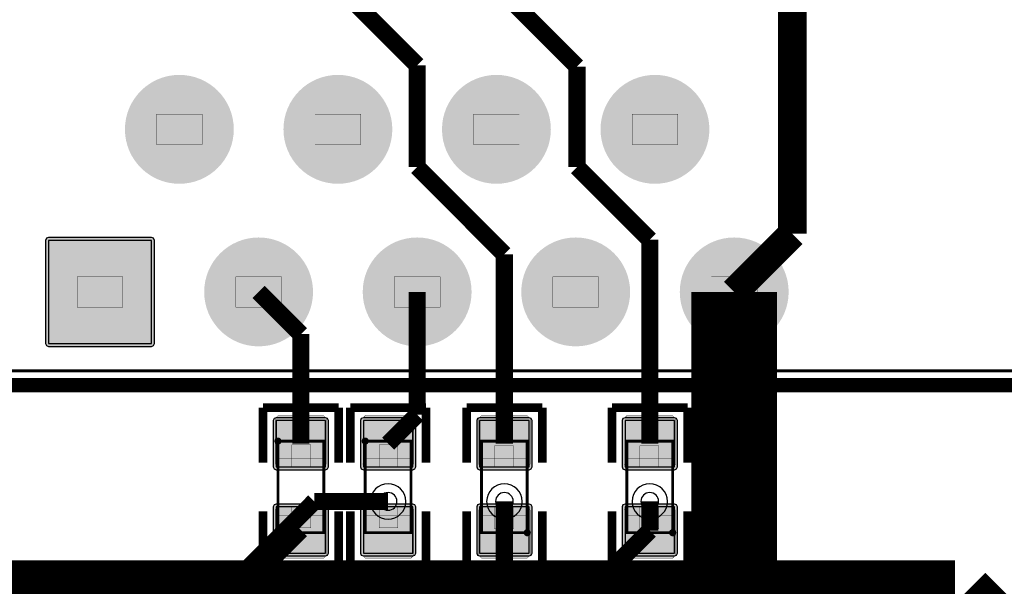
# Model space of a CAD drawing. Header units: millimetres. Extents: x -8 to 125, y -6 to 113.
# Tile 131 of 142: x 80 to 97, y 76 to 86. Entities that reach past the tile are written whole.
import ezdxf

# ---------------------------------------------------------------- set-up
doc = ezdxf.new("R2010")
doc.units = ezdxf.units.MM
for name, color, linetype, true_color in [('Bottom Layer', 7, 'Continuous', 0x0000ff), ('Component Marking Layer', 7, 'Continuous', 0x66ffcc), ('Component Shape Layer', 7, 'Continuous', 0x00cccc), ('Hole Layer', 7, 'Continuous', 0x222222), ('Inner1', 7, 'Continuous', 0x999966), ('Inner2', 7, 'Continuous', 0x008000), ('Multi-Layer', 7, 'Continuous', 0xc0c0c0), ('Pin Soldering Layer', 7, 'Continuous', 0xcc9999), ('Top Layer', 7, 'Continuous', 0xff0000), ('Top Paste Mask Layer', 7, 'Continuous', 0x808080), ('Top Silkscreen Layer', 7, 'Continuous', 0xffcc00), ('Top Solder Mask Layer', 7, 'Continuous', 0x800080)]:
    doc.layers.add(name, color=color, linetype=linetype, true_color=true_color)

msp = doc.modelspace()

# ---------------------------------------------------------------- hatches: boundary and pattern name
at = {"layer": 'Bottom Layer'}
for points in [[(81.559, 83.716, 1), (83.359, 83.716, 1)], [(84.329, 83.716, 1), (86.129, 83.716, 1)], [(87.099, 83.716, 1), (88.899, 83.716, 1)], [(89.869, 83.716, 1), (91.669, 83.716, 1)], [(81.974, 79.976), (81.974, 81.776), (80.174, 81.776), (80.174, 79.976)], [(82.944, 80.876, 1), (84.744, 80.876, 1)], [(85.714, 80.876, 1), (87.514, 80.876, 1)], [(88.484, 80.876, 1), (90.284, 80.876, 1)], [(91.254, 80.876, 1), (93.054, 80.876, 1)]]:
    msp.add_hatch(color=256, dxfattribs=at).paths.add_polyline_path(points)
at = {"layer": 'Component Marking Layer'}
for points in [[(84.122, 78.27, 1), (84.242, 78.27, 1)], [(85.646, 78.27, 1), (85.766, 78.27, 1)], [(88.478, 76.67, 1), (88.598, 76.67, 1)], [(91.018, 76.67, 1), (91.138, 76.67, 1)]]:
    msp.add_hatch(color=256, dxfattribs=at).paths.add_polyline_path(points)
at = {"layer": 'Hole Layer'}
for points in [[(81.909, 83.716, 1), (83.009, 83.716, 1)], [(84.679, 83.716, 1), (85.779, 83.716, 1)], [(87.449, 83.716, 1), (88.549, 83.716, 1)], [(90.219, 83.716, 1), (91.319, 83.716, 1)], [(80.524, 80.876, 1), (81.624, 80.876, 1)], [(83.294, 80.876, 1), (84.394, 80.876, 1)], [(86.064, 80.876, 1), (87.164, 80.876, 1)], [(88.834, 80.876, 1), (89.934, 80.876, 1)], [(91.604, 80.876, 1), (92.704, 80.876, 1)]]:
    msp.add_hatch(color=256, dxfattribs=at).paths.add_polyline_path(points)
at = {"layer": 'Multi-Layer'}
for points in [[(81.559, 83.716, 1), (83.359, 83.716, 1)], [(81.559, 83.716, 1), (83.359, 83.716, 1)], [(81.559, 83.716, 1), (83.359, 83.716, 1)], [(84.329, 83.716, 1), (86.129, 83.716, 1)], [(84.329, 83.716, 1), (86.129, 83.716, 1)], [(84.329, 83.716, 1), (86.129, 83.716, 1)], [(87.099, 83.716, 1), (88.899, 83.716, 1)], [(87.099, 83.716, 1), (88.899, 83.716, 1)], [(87.099, 83.716, 1), (88.899, 83.716, 1)], [(89.869, 83.716, 1), (91.669, 83.716, 1)], [(89.869, 83.716, 1), (91.669, 83.716, 1)], [(89.869, 83.716, 1), (91.669, 83.716, 1)], [(81.974, 79.976), (81.974, 81.776), (80.174, 81.776), (80.174, 79.976)], [(81.974, 79.976), (81.974, 81.776), (80.174, 81.776), (80.174, 79.976)], [(81.974, 79.976), (81.974, 81.776), (80.174, 81.776), (80.174, 79.976)], [(82.944, 80.876, 1), (84.744, 80.876, 1)], [(82.944, 80.876, 1), (84.744, 80.876, 1)], [(82.944, 80.876, 1), (84.744, 80.876, 1)], [(85.714, 80.876, 1), (87.514, 80.876, 1)], [(85.714, 80.876, 1), (87.514, 80.876, 1)], [(85.714, 80.876, 1), (87.514, 80.876, 1)], [(88.484, 80.876, 1), (90.284, 80.876, 1)], [(88.484, 80.876, 1), (90.284, 80.876, 1)], [(88.484, 80.876, 1), (90.284, 80.876, 1)], [(91.254, 80.876, 1), (93.054, 80.876, 1)], [(91.254, 80.876, 1), (93.054, 80.876, 1)], [(91.254, 80.876, 1), (93.054, 80.876, 1)]]:
    msp.add_hatch(color=256, dxfattribs=at).paths.add_polyline_path(points)
at = {"layer": 'Pin Soldering Layer'}
for points in [[(82.859, 83.451), (82.059, 83.451), (82.059, 83.981), (82.859, 83.981)], [(85.629, 83.451), (84.829, 83.451), (84.829, 83.981), (85.629, 83.981)], [(88.399, 83.451), (87.599, 83.451), (87.599, 83.981), (88.399, 83.981)], [(91.169, 83.451), (90.369, 83.451), (90.369, 83.981), (91.169, 83.981)], [(81.474, 80.611), (80.674, 80.611), (80.674, 81.141), (81.474, 81.141)], [(84.244, 80.611), (83.444, 80.611), (83.444, 81.141), (84.244, 81.141)], [(87.014, 80.611), (86.214, 80.611), (86.214, 81.141), (87.014, 81.141)], [(89.784, 80.611), (88.984, 80.611), (88.984, 81.141), (89.784, 81.141)], [(92.554, 80.611), (91.754, 80.611), (91.754, 81.141), (92.554, 81.141)], [(84.182, 78.27), (84.982, 78.27), (84.982, 77.97), (84.182, 77.97)], [(85.706, 78.27), (86.506, 78.27), (86.506, 77.97), (85.706, 77.97)], [(88.538, 78.27), (87.738, 78.27), (87.738, 77.97), (88.538, 77.97)], [(91.078, 78.27), (90.278, 78.27), (90.278, 77.97), (91.078, 77.97)], [(84.182, 76.67), (84.982, 76.67), (84.982, 76.97), (84.182, 76.97)], [(85.706, 76.67), (86.506, 76.67), (86.506, 76.97), (85.706, 76.97)], [(88.538, 76.67), (87.738, 76.67), (87.738, 76.97), (88.538, 76.97)], [(91.078, 76.67), (90.278, 76.67), (90.278, 76.97), (91.078, 76.97)]]:
    msp.add_hatch(color=256, dxfattribs=at).paths.add_polyline_path(points)
at = {"layer": 'Top Layer'}
for points in [[(81.559, 83.716, 1), (83.359, 83.716, 1)], [(84.329, 83.716, 1), (86.129, 83.716, 1)], [(87.099, 83.716, 1), (88.899, 83.716, 1)], [(89.869, 83.716, 1), (91.669, 83.716, 1)], [(81.974, 79.976), (81.974, 81.776), (80.174, 81.776), (80.174, 79.976)], [(82.944, 80.876, 1), (84.744, 80.876, 1)], [(85.714, 80.876, 1), (87.514, 80.876, 1)], [(88.484, 80.876, 1), (90.284, 80.876, 1)], [(91.254, 80.876, 1), (93.054, 80.876, 1)], [(85.014, 78.627), (84.15, 78.627), (84.15, 77.82), (85.014, 77.82)], [(86.538, 78.627), (85.674, 78.627), (85.674, 77.82), (86.538, 77.82)], [(87.706, 77.82), (88.57, 77.82), (88.57, 78.627), (87.706, 78.627)], [(90.246, 77.82), (91.11, 77.82), (91.11, 78.627), (90.246, 78.627)], [(85.014, 77.12), (84.15, 77.12), (84.15, 76.314), (85.014, 76.314)], [(86.538, 77.12), (85.674, 77.12), (85.674, 76.314), (86.538, 76.314)], [(87.706, 76.314), (88.57, 76.314), (88.57, 77.12), (87.706, 77.12)], [(90.246, 76.314), (91.11, 76.314), (91.11, 77.12), (90.246, 77.12)]]:
    msp.add_hatch(color=256, dxfattribs=at).paths.add_polyline_path(points)
at = {"layer": 'Top Paste Mask Layer'}
for points in [[(81.559, 83.716, 1), (83.359, 83.716, 1)], [(84.329, 83.716, 1), (86.129, 83.716, 1)], [(87.099, 83.716, 1), (88.899, 83.716, 1)], [(89.869, 83.716, 1), (91.669, 83.716, 1)], [(81.974, 79.976), (81.974, 81.776), (80.174, 81.776), (80.174, 79.976)], [(82.944, 80.876, 1), (84.744, 80.876, 1)], [(85.714, 80.876, 1), (87.514, 80.876, 1)], [(88.484, 80.876, 1), (90.284, 80.876, 1)], [(91.254, 80.876, 1), (93.054, 80.876, 1)], [(84.982, 77.825), (84.754, 77.825), (84.754, 78.205), (84.424, 78.205), (84.424, 77.825), (84.182, 77.825), (84.132, 77.875), (84.132, 78.665), (84.182, 78.715), (84.982, 78.715), (85.032, 78.665), (85.032, 77.875)], [(86.506, 77.825), (86.278, 77.825), (86.278, 78.205), (85.948, 78.205), (85.948, 77.825), (85.706, 77.825), (85.656, 77.875), (85.656, 78.665), (85.706, 78.715), (86.506, 78.715), (86.556, 78.665), (86.556, 77.875)], [(87.688, 78.665), (87.688, 77.865), (87.738, 77.815), (87.966, 77.815), (87.966, 78.185), (88.296, 78.185), (88.296, 77.815), (88.538, 77.815), (88.588, 77.865), (88.588, 78.665), (88.538, 78.715), (87.738, 78.715)], [(90.228, 78.665), (90.228, 77.865), (90.278, 77.815), (90.506, 77.815), (90.506, 78.185), (90.836, 78.185), (90.836, 77.815), (91.078, 77.815), (91.128, 77.865), (91.128, 78.665), (91.078, 78.715), (90.278, 78.715)], [(85.032, 76.275), (85.032, 77.075), (84.982, 77.125), (84.754, 77.125), (84.754, 76.755), (84.424, 76.755), (84.424, 77.125), (84.182, 77.125), (84.132, 77.075), (84.132, 76.275), (84.182, 76.225), (84.982, 76.225)], [(86.556, 76.275), (86.556, 77.075), (86.506, 77.125), (86.278, 77.125), (86.278, 76.755), (85.948, 76.755), (85.948, 77.125), (85.706, 77.125), (85.656, 77.075), (85.656, 76.275), (85.706, 76.225), (86.506, 76.225)], [(87.738, 77.115), (87.966, 77.115), (87.966, 76.735), (88.296, 76.735), (88.296, 77.115), (88.538, 77.115), (88.588, 77.065), (88.588, 76.275), (88.538, 76.225), (87.738, 76.225), (87.688, 76.275), (87.688, 77.065)], [(90.278, 77.115), (90.506, 77.115), (90.506, 76.735), (90.836, 76.735), (90.836, 77.115), (91.078, 77.115), (91.128, 77.065), (91.128, 76.275), (91.078, 76.225), (90.278, 76.225), (90.228, 76.275), (90.228, 77.065)]]:
    msp.add_hatch(color=256, dxfattribs=at).paths.add_polyline_path(points)
at = {"layer": 'Top Solder Mask Layer'}
for points in [[(81.508, 83.716, 1), (83.41, 83.716, 1)], [(84.278, 83.716, 1), (86.18, 83.716, 1)], [(87.048, 83.716, 1), (88.95, 83.716, 1)], [(89.818, 83.716, 1), (91.72, 83.716, 1)], [(82.025, 79.976), (82.025, 81.776), (82.01, 81.812), (81.974, 81.827), (80.174, 81.827), (80.138, 81.812), (80.123, 81.776), (80.123, 79.976), (80.138, 79.94), (80.174, 79.925), (81.974, 79.925), (82.01, 79.94)], [(82.893, 80.876, 1), (84.795, 80.876, 1)], [(85.663, 80.876, 1), (87.565, 80.876, 1)], [(88.433, 80.876, 1), (90.335, 80.876, 1)], [(91.203, 80.876, 1), (93.105, 80.876, 1)], [(85.014, 78.678), (84.15, 78.678), (84.114, 78.663), (84.099, 78.627), (84.099, 77.82), (84.114, 77.784), (84.15, 77.769), (85.014, 77.769), (85.05, 77.784), (85.065, 77.82), (85.065, 78.627), (85.05, 78.663)], [(86.538, 78.678), (85.674, 78.678), (85.638, 78.663), (85.623, 78.627), (85.623, 77.82), (85.638, 77.784), (85.674, 77.769), (86.538, 77.769), (86.574, 77.784), (86.589, 77.82), (86.589, 78.627), (86.574, 78.663)], [(87.706, 77.769), (88.57, 77.769), (88.606, 77.784), (88.621, 77.82), (88.621, 78.627), (88.606, 78.663), (88.57, 78.678), (87.706, 78.678), (87.67, 78.663), (87.655, 78.627), (87.655, 77.82), (87.67, 77.784)], [(90.246, 77.769), (91.11, 77.769), (91.146, 77.784), (91.161, 77.82), (91.161, 78.627), (91.146, 78.663), (91.11, 78.678), (90.246, 78.678), (90.21, 78.663), (90.195, 78.627), (90.195, 77.82), (90.21, 77.784)], [(85.014, 77.171), (84.15, 77.171), (84.114, 77.156), (84.099, 77.12), (84.099, 76.314), (84.114, 76.278), (84.15, 76.263), (85.014, 76.263), (85.05, 76.278), (85.065, 76.314), (85.065, 77.12), (85.05, 77.156)], [(86.538, 77.171), (85.674, 77.171), (85.638, 77.156), (85.623, 77.12), (85.623, 76.314), (85.638, 76.278), (85.674, 76.263), (86.538, 76.263), (86.574, 76.278), (86.589, 76.314), (86.589, 77.12), (86.574, 77.156)], [(87.706, 76.263), (88.57, 76.263), (88.606, 76.278), (88.621, 76.314), (88.621, 77.12), (88.606, 77.156), (88.57, 77.171), (87.706, 77.171), (87.67, 77.156), (87.655, 77.12), (87.655, 76.314), (87.67, 76.278)], [(90.246, 76.263), (91.11, 76.263), (91.146, 76.278), (91.161, 76.314), (91.161, 77.12), (91.146, 77.156), (91.11, 77.171), (90.246, 77.171), (90.21, 77.156), (90.195, 77.12), (90.195, 76.314), (90.21, 76.278)]]:
    msp.add_hatch(color=256, dxfattribs=at).paths.add_polyline_path(points)

# ---------------------------------------------------------------- linework, layer by layer
at = {"layer": 'Bottom Layer'}
msp.add_lwpolyline([(81.974, 79.976), (81.974, 81.776), (80.174, 81.776), (80.174, 79.976)], close=True, dxfattribs=at)
at = {"layer": 'Bottom Layer', "const_width": 0.3}
for points in [[(84.818, 77.216), (81.18, 73.577)], [(86.106, 77.216), (84.818, 77.216)]]:
    msp.add_lwpolyline(points, dxfattribs=at)
at = {"layer": 'Component Marking Layer', "const_width": 0.00508}
for points in [[(84.122, 78.27, 1), (84.242, 78.27, 1)], [(85.646, 78.27, 1), (85.766, 78.27, 1)], [(88.478, 76.67, 1), (88.598, 76.67, 1)], [(91.018, 76.67, 1), (91.138, 76.67, 1)]]:
    msp.add_lwpolyline(points, format="xyb", close=True, dxfattribs=at)
at = {"layer": 'Component Shape Layer', "const_width": 0.0508}
msp.add_lwpolyline([(102.023, 79.499), (71.213, 79.499), (71.213, 91.999), (71.113, 91.999), (71.113, 92.099), (71.893, 92.099), (71.893, 97.999), (72.093, 98.199), (76.163, 98.199), (76.363, 97.999), (76.363, 92.099), (78.673, 92.099), (78.673, 92.109), (78.863, 92.299), (78.863, 97.999), (94.383, 97.999), (94.383, 92.299), (94.398, 92.284), (94.573, 92.099), (96.883, 92.099), (96.883, 97.999), (97.083, 98.199)], dxfattribs=at)
msp.add_lwpolyline([(102.023, 79.499), (71.213, 79.499), (71.213, 91.999), (71.113, 91.999), (71.113, 92.099), (71.893, 92.099), (71.893, 97.999), (72.093, 98.199), (76.163, 98.199), (76.363, 97.999), (76.363, 92.099), (78.673, 92.099), (78.673, 92.109), (78.863, 92.299), (78.863, 97.999), (94.383, 97.999), (94.383, 92.299), (94.398, 92.284), (94.573, 92.099), (96.883, 92.099), (96.883, 97.999), (97.083, 98.199)], dxfattribs=at)
for points in [[(84.182, 78.27), (84.982, 78.27), (84.982, 76.67), (84.182, 76.67)], [(84.182, 78.27), (84.982, 78.27), (84.982, 76.67), (84.182, 76.67)], [(85.706, 78.27), (86.506, 78.27), (86.506, 76.67), (85.706, 76.67)], [(85.706, 78.27), (86.506, 78.27), (86.506, 76.67), (85.706, 76.67)], [(88.538, 76.67), (87.738, 76.67), (87.738, 78.27), (88.538, 78.27)], [(88.538, 76.67), (87.738, 76.67), (87.738, 78.27), (88.538, 78.27)], [(91.078, 76.67), (90.278, 76.67), (90.278, 78.27), (91.078, 78.27)], [(91.078, 76.67), (90.278, 76.67), (90.278, 78.27), (91.078, 78.27)]]:
    msp.add_lwpolyline(points, close=True, dxfattribs=at)
at = {"layer": 'Hole Layer'}
for points in [[(85.951, 77.216, 1), (86.261, 77.216), (86.261, 77.216, 1), (85.951, 77.216)], [(87.983, 77.216, 1), (88.293, 77.216), (88.293, 77.216, 1), (87.983, 77.216)], [(90.523, 77.216, 1), (90.833, 77.216), (90.833, 77.216, 1), (90.523, 77.216)]]:
    msp.add_lwpolyline(points, format="xyb", dxfattribs=at)
at = {"layer": 'Inner1'}
for points, const_width in [([(92.154, 80.876), (92.154, 69.937)], 1.5), ([(88.138, 77.216), (88.138, 75.184)], 0.3), ([(90.678, 76.708), (90.678, 77.216)], 0.3), ([(84.074, 70.104), (90.678, 76.708)], 0.3)]:
    msp.add_lwpolyline(points, dxfattribs=dict(at, const_width=const_width))
at = {"layer": 'Inner2', "const_width": 1.5}
for points in [[(75.009, 75.438), (96.012, 75.438)], [(96.012, 75.438), (100.965, 70.486)]]:
    msp.add_lwpolyline(points, dxfattribs=at)
at = {"layer": 'Multi-Layer'}
msp.add_lwpolyline([(81.974, 79.976), (81.974, 81.776), (80.174, 81.776), (80.174, 79.976)], close=True, dxfattribs=at)
msp.add_lwpolyline([(81.974, 79.976), (81.974, 81.776), (80.174, 81.776), (80.174, 79.976)], close=True, dxfattribs=at)
msp.add_lwpolyline([(81.974, 79.976), (81.974, 81.776), (80.174, 81.776), (80.174, 79.976)], close=True, dxfattribs=at)
for points in [[(85.796, 77.216, 1), (86.416, 77.216), (86.416, 77.216, 1), (85.796, 77.216)], [(87.828, 77.216, 1), (88.448, 77.216), (88.448, 77.216, 1), (87.828, 77.216)], [(90.368, 77.216, 1), (90.988, 77.216), (90.988, 77.216, 1), (90.368, 77.216)]]:
    msp.add_lwpolyline(points, format="xyb", dxfattribs=at)
at = {"layer": 'Pin Soldering Layer', "const_width": 0.00508}
for points in [[(82.859, 83.451), (82.059, 83.451), (82.059, 83.981), (82.859, 83.981)], [(82.859, 83.451), (82.059, 83.451), (82.059, 83.981), (82.859, 83.981)], [(85.629, 83.451), (84.829, 83.451), (84.829, 83.981), (85.629, 83.981)], [(85.629, 83.451), (84.829, 83.451), (84.829, 83.981), (85.629, 83.981)], [(88.399, 83.451), (87.599, 83.451), (87.599, 83.981), (88.399, 83.981)], [(88.399, 83.451), (87.599, 83.451), (87.599, 83.981), (88.399, 83.981)], [(91.169, 83.451), (90.369, 83.451), (90.369, 83.981), (91.169, 83.981)], [(91.169, 83.451), (90.369, 83.451), (90.369, 83.981), (91.169, 83.981)], [(81.474, 80.611), (80.674, 80.611), (80.674, 81.141), (81.474, 81.141)], [(81.474, 80.611), (80.674, 80.611), (80.674, 81.141), (81.474, 81.141)], [(84.244, 80.611), (83.444, 80.611), (83.444, 81.141), (84.244, 81.141)], [(84.244, 80.611), (83.444, 80.611), (83.444, 81.141), (84.244, 81.141)], [(87.014, 80.611), (86.214, 80.611), (86.214, 81.141), (87.014, 81.141)], [(87.014, 80.611), (86.214, 80.611), (86.214, 81.141), (87.014, 81.141)], [(89.784, 80.611), (88.984, 80.611), (88.984, 81.141), (89.784, 81.141)], [(89.784, 80.611), (88.984, 80.611), (88.984, 81.141), (89.784, 81.141)], [(92.554, 80.611), (91.754, 80.611), (91.754, 81.141), (92.554, 81.141)], [(92.554, 80.611), (91.754, 80.611), (91.754, 81.141), (92.554, 81.141)], [(84.182, 78.27), (84.982, 78.27), (84.982, 77.97), (84.182, 77.97)], [(84.182, 78.27), (84.982, 78.27), (84.982, 77.97), (84.182, 77.97)], [(85.706, 78.27), (86.506, 78.27), (86.506, 77.97), (85.706, 77.97)], [(85.706, 78.27), (86.506, 78.27), (86.506, 77.97), (85.706, 77.97)], [(88.538, 78.27), (87.738, 78.27), (87.738, 77.97), (88.538, 77.97)], [(88.538, 78.27), (87.738, 78.27), (87.738, 77.97), (88.538, 77.97)], [(91.078, 78.27), (90.278, 78.27), (90.278, 77.97), (91.078, 77.97)], [(91.078, 78.27), (90.278, 78.27), (90.278, 77.97), (91.078, 77.97)], [(84.182, 76.67), (84.982, 76.67), (84.982, 76.97), (84.182, 76.97)], [(84.182, 76.67), (84.982, 76.67), (84.982, 76.97), (84.182, 76.97)], [(85.706, 76.67), (86.506, 76.67), (86.506, 76.97), (85.706, 76.97)], [(85.706, 76.67), (86.506, 76.67), (86.506, 76.97), (85.706, 76.97)], [(88.538, 76.67), (87.738, 76.67), (87.738, 76.97), (88.538, 76.97)], [(88.538, 76.67), (87.738, 76.67), (87.738, 76.97), (88.538, 76.97)], [(91.078, 76.67), (90.278, 76.67), (90.278, 76.97), (91.078, 76.97)], [(91.078, 76.67), (90.278, 76.67), (90.278, 76.97), (91.078, 76.97)]]:
    msp.add_lwpolyline(points, close=True, dxfattribs=at)
at = {"layer": 'Top Layer'}
for points, const_width in [([(83.844, 87.606), (86.614, 84.836)], 0.3), ([(86.614, 87.606), (89.408, 84.812)], 0.3), ([(93.17, 86.59), (93.17, 81.892)], 0.5), ([(86.614, 84.836), (86.614, 83.058)], 0.3), ([(89.408, 84.812), (89.408, 83.058)], 0.3), ([(86.614, 83.058), (88.138, 81.534)], 0.3), ([(89.408, 83.058), (90.678, 81.788)], 0.3), ([(93.17, 81.892), (92.154, 80.876)], 0.5), ([(90.678, 78.224), (90.678, 81.788)], 0.3), ([(88.138, 81.534), (88.138, 78.224)], 0.3), ([(83.844, 80.876), (84.582, 80.138)], 0.3), ([(86.614, 80.876), (86.614, 78.732)], 0.3), ([(92.154, 80.876), (92.154, 72.39)], 0.3), ([(84.582, 80.138), (84.582, 78.224)], 0.3), ([(86.614, 78.732), (86.106, 78.224)], 0.3), ([(84.582, 76.717), (81.83, 73.964)], 0.3)]:
    msp.add_lwpolyline(points, dxfattribs=dict(at, const_width=const_width))
for points in [[(81.974, 79.976), (81.974, 81.776), (80.174, 81.776), (80.174, 79.976)], [(85.014, 78.627), (84.15, 78.627), (84.15, 77.82), (85.014, 77.82)], [(86.538, 78.627), (85.674, 78.627), (85.674, 77.82), (86.538, 77.82)], [(87.706, 77.82), (88.57, 77.82), (88.57, 78.627), (87.706, 78.627)], [(90.246, 77.82), (91.11, 77.82), (91.11, 78.627), (90.246, 78.627)], [(85.014, 77.12), (84.15, 77.12), (84.15, 76.314), (85.014, 76.314)], [(86.538, 77.12), (85.674, 77.12), (85.674, 76.314), (86.538, 76.314)], [(87.706, 76.314), (88.57, 76.314), (88.57, 77.12), (87.706, 77.12)], [(90.246, 76.314), (91.11, 76.314), (91.11, 77.12), (90.246, 77.12)]]:
    msp.add_lwpolyline(points, close=True, dxfattribs=at)
at = {"layer": 'Top Paste Mask Layer'}
msp.add_lwpolyline([(81.974, 79.976), (81.974, 81.776), (80.174, 81.776), (80.174, 79.976)], close=True, dxfattribs=at)
at = {"layer": 'Top Paste Mask Layer', "const_width": 0.00508}
for points in [[(84.982, 77.825), (84.754, 77.825), (84.754, 78.205), (84.424, 78.205), (84.424, 77.825), (84.182, 77.825), (84.132, 77.875), (84.132, 78.665), (84.182, 78.715), (84.982, 78.715), (85.032, 78.665), (85.032, 77.875)], [(84.982, 77.825), (84.754, 77.825), (84.754, 78.205), (84.424, 78.205), (84.424, 77.825), (84.182, 77.825), (84.132, 77.875), (84.132, 78.665), (84.182, 78.715), (84.982, 78.715), (85.032, 78.665), (85.032, 77.875)], [(86.506, 77.825), (86.278, 77.825), (86.278, 78.205), (85.948, 78.205), (85.948, 77.825), (85.706, 77.825), (85.656, 77.875), (85.656, 78.665), (85.706, 78.715), (86.506, 78.715), (86.556, 78.665), (86.556, 77.875)], [(86.506, 77.825), (86.278, 77.825), (86.278, 78.205), (85.948, 78.205), (85.948, 77.825), (85.706, 77.825), (85.656, 77.875), (85.656, 78.665), (85.706, 78.715), (86.506, 78.715), (86.556, 78.665), (86.556, 77.875)], [(87.688, 78.665), (87.688, 77.865), (87.738, 77.815), (87.966, 77.815), (87.966, 78.185), (88.296, 78.185), (88.296, 77.815), (88.538, 77.815), (88.588, 77.865), (88.588, 78.665), (88.538, 78.715), (87.738, 78.715)], [(87.688, 78.665), (87.688, 77.865), (87.738, 77.815), (87.966, 77.815), (87.966, 78.185), (88.296, 78.185), (88.296, 77.815), (88.538, 77.815), (88.588, 77.865), (88.588, 78.665), (88.538, 78.715), (87.738, 78.715)], [(90.228, 78.665), (90.228, 77.865), (90.278, 77.815), (90.506, 77.815), (90.506, 78.185), (90.836, 78.185), (90.836, 77.815), (91.078, 77.815), (91.128, 77.865), (91.128, 78.665), (91.078, 78.715), (90.278, 78.715)], [(90.228, 78.665), (90.228, 77.865), (90.278, 77.815), (90.506, 77.815), (90.506, 78.185), (90.836, 78.185), (90.836, 77.815), (91.078, 77.815), (91.128, 77.865), (91.128, 78.665), (91.078, 78.715), (90.278, 78.715)], [(85.032, 76.275), (85.032, 77.075), (84.982, 77.125), (84.754, 77.125), (84.754, 76.755), (84.424, 76.755), (84.424, 77.125), (84.182, 77.125), (84.132, 77.075), (84.132, 76.275), (84.182, 76.225), (84.982, 76.225)], [(85.032, 76.275), (85.032, 77.075), (84.982, 77.125), (84.754, 77.125), (84.754, 76.755), (84.424, 76.755), (84.424, 77.125), (84.182, 77.125), (84.132, 77.075), (84.132, 76.275), (84.182, 76.225), (84.982, 76.225)], [(86.556, 76.275), (86.556, 77.075), (86.506, 77.125), (86.278, 77.125), (86.278, 76.755), (85.948, 76.755), (85.948, 77.125), (85.706, 77.125), (85.656, 77.075), (85.656, 76.275), (85.706, 76.225), (86.506, 76.225)], [(86.556, 76.275), (86.556, 77.075), (86.506, 77.125), (86.278, 77.125), (86.278, 76.755), (85.948, 76.755), (85.948, 77.125), (85.706, 77.125), (85.656, 77.075), (85.656, 76.275), (85.706, 76.225), (86.506, 76.225)], [(87.738, 77.115), (87.966, 77.115), (87.966, 76.735), (88.296, 76.735), (88.296, 77.115), (88.538, 77.115), (88.588, 77.065), (88.588, 76.275), (88.538, 76.225), (87.738, 76.225), (87.688, 76.275), (87.688, 77.065)], [(87.738, 77.115), (87.966, 77.115), (87.966, 76.735), (88.296, 76.735), (88.296, 77.115), (88.538, 77.115), (88.588, 77.065), (88.588, 76.275), (88.538, 76.225), (87.738, 76.225), (87.688, 76.275), (87.688, 77.065)], [(90.278, 77.115), (90.506, 77.115), (90.506, 76.735), (90.836, 76.735), (90.836, 77.115), (91.078, 77.115), (91.128, 77.065), (91.128, 76.275), (91.078, 76.225), (90.278, 76.225), (90.228, 76.275), (90.228, 77.065)], [(90.278, 77.115), (90.506, 77.115), (90.506, 76.735), (90.836, 76.735), (90.836, 77.115), (91.078, 77.115), (91.128, 77.065), (91.128, 76.275), (91.078, 76.225), (90.278, 76.225), (90.228, 76.275), (90.228, 77.065)]]:
    msp.add_lwpolyline(points, close=True, dxfattribs=at)
at = {"layer": 'Top Silkscreen Layer'}
for points, const_width in [([(102.108, 79.248), (71.12, 79.248)], 0.254), ([(102.108, 79.248), (71.12, 79.248)], 0.254), ([(83.922, 77.896), (83.922, 78.855)], 0.152), ([(83.922, 78.855), (85.243, 78.855)], 0.152), ([(83.922, 77.896), (83.922, 78.855)], 0.152), ([(83.922, 78.855), (85.243, 78.855)], 0.152), ([(85.243, 78.855), (85.243, 77.896)], 0.152), ([(85.243, 78.855), (85.243, 77.896)], 0.152), ([(85.446, 77.896), (85.446, 78.855)], 0.152), ([(85.446, 78.855), (86.767, 78.855)], 0.152), ([(85.446, 77.896), (85.446, 78.855)], 0.152), ([(85.446, 78.855), (86.767, 78.855)], 0.152), ([(86.767, 78.855), (86.767, 77.896)], 0.152), ([(86.767, 78.855), (86.767, 77.896)], 0.152), ([(88.799, 78.855), (87.478, 78.855)], 0.152), ([(87.478, 78.855), (87.478, 77.896)], 0.152), ([(88.799, 78.855), (87.478, 78.855)], 0.152), ([(87.478, 78.855), (87.478, 77.896)], 0.152), ([(88.799, 77.896), (88.799, 78.855)], 0.152), ([(88.799, 77.896), (88.799, 78.855)], 0.152), ([(91.339, 78.855), (90.018, 78.855)], 0.152), ([(90.018, 78.855), (90.018, 77.896)], 0.152), ([(91.339, 78.855), (90.018, 78.855)], 0.152), ([(90.018, 78.855), (90.018, 77.896)], 0.152), ([(91.339, 77.896), (91.339, 78.855)], 0.152), ([(91.339, 77.896), (91.339, 78.855)], 0.152), ([(83.922, 77.044), (83.922, 76.085)], 0.152), ([(83.922, 77.044), (83.922, 76.085)], 0.152), ([(85.243, 76.085), (85.243, 77.044)], 0.152), ([(85.243, 76.085), (85.243, 77.044)], 0.152), ([(85.446, 77.044), (85.446, 76.085)], 0.152), ([(85.446, 77.044), (85.446, 76.085)], 0.152), ([(86.767, 76.085), (86.767, 77.044)], 0.152), ([(86.767, 76.085), (86.767, 77.044)], 0.152), ([(87.478, 76.085), (87.478, 77.044)], 0.152), ([(87.478, 76.085), (87.478, 77.044)], 0.152), ([(88.799, 77.044), (88.799, 76.085)], 0.152), ([(88.799, 77.044), (88.799, 76.085)], 0.152), ([(90.018, 76.085), (90.018, 77.044)], 0.152), ([(90.018, 76.085), (90.018, 77.044)], 0.152), ([(91.339, 77.044), (91.339, 76.085)], 0.152), ([(91.339, 77.044), (91.339, 76.085)], 0.152), ([(83.922, 76.085), (85.243, 76.085)], 0.152), ([(83.922, 76.085), (85.243, 76.085)], 0.152), ([(85.446, 76.085), (86.767, 76.085)], 0.152), ([(85.446, 76.085), (86.767, 76.085)], 0.152), ([(88.799, 76.085), (87.478, 76.085)], 0.152), ([(88.799, 76.085), (87.478, 76.085)], 0.152), ([(91.339, 76.085), (90.018, 76.085)], 0.152), ([(91.339, 76.085), (90.018, 76.085)], 0.152)]:
    msp.add_lwpolyline(points, dxfattribs=dict(at, const_width=const_width))
at = {"layer": 'Top Solder Mask Layer'}
for points in [[(82.025, 79.976), (82.025, 81.776), (82.01, 81.812), (81.974, 81.827), (80.174, 81.827), (80.138, 81.812), (80.123, 81.776), (80.123, 79.976), (80.138, 79.94), (80.174, 79.925), (81.974, 79.925), (82.01, 79.94)], [(85.014, 78.678), (84.15, 78.678), (84.114, 78.663), (84.099, 78.627), (84.099, 77.82), (84.114, 77.784), (84.15, 77.769), (85.014, 77.769), (85.05, 77.784), (85.065, 77.82), (85.065, 78.627), (85.05, 78.663)], [(86.538, 78.678), (85.674, 78.678), (85.638, 78.663), (85.623, 78.627), (85.623, 77.82), (85.638, 77.784), (85.674, 77.769), (86.538, 77.769), (86.574, 77.784), (86.589, 77.82), (86.589, 78.627), (86.574, 78.663)], [(87.706, 77.769), (88.57, 77.769), (88.606, 77.784), (88.621, 77.82), (88.621, 78.627), (88.606, 78.663), (88.57, 78.678), (87.706, 78.678), (87.67, 78.663), (87.655, 78.627), (87.655, 77.82), (87.67, 77.784)], [(90.246, 77.769), (91.11, 77.769), (91.146, 77.784), (91.161, 77.82), (91.161, 78.627), (91.146, 78.663), (91.11, 78.678), (90.246, 78.678), (90.21, 78.663), (90.195, 78.627), (90.195, 77.82), (90.21, 77.784)], [(85.014, 77.171), (84.15, 77.171), (84.114, 77.156), (84.099, 77.12), (84.099, 76.314), (84.114, 76.278), (84.15, 76.263), (85.014, 76.263), (85.05, 76.278), (85.065, 76.314), (85.065, 77.12), (85.05, 77.156)], [(86.538, 77.171), (85.674, 77.171), (85.638, 77.156), (85.623, 77.12), (85.623, 76.314), (85.638, 76.278), (85.674, 76.263), (86.538, 76.263), (86.574, 76.278), (86.589, 76.314), (86.589, 77.12), (86.574, 77.156)], [(87.706, 76.263), (88.57, 76.263), (88.606, 76.278), (88.621, 76.314), (88.621, 77.12), (88.606, 77.156), (88.57, 77.171), (87.706, 77.171), (87.67, 77.156), (87.655, 77.12), (87.655, 76.314), (87.67, 76.278)], [(90.246, 76.263), (91.11, 76.263), (91.146, 76.278), (91.161, 76.314), (91.161, 77.12), (91.146, 77.156), (91.11, 77.171), (90.246, 77.171), (90.21, 77.156), (90.195, 77.12), (90.195, 76.314), (90.21, 76.278)]]:
    msp.add_lwpolyline(points, close=True, dxfattribs=at)

doc.saveas('drawing.dxf')
